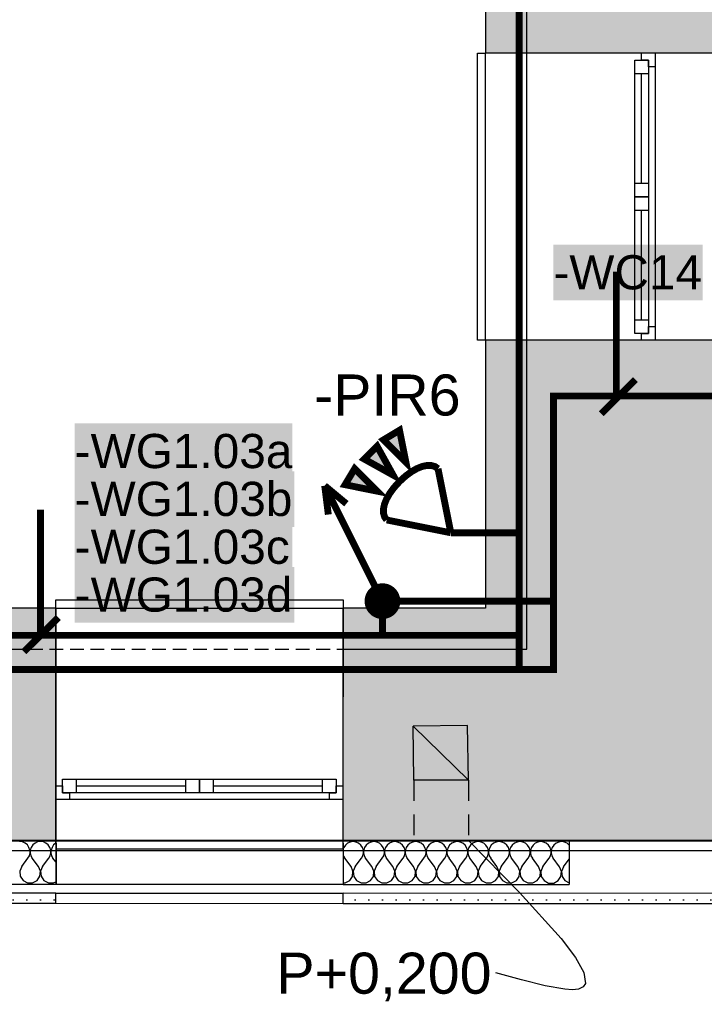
# Model space of a CAD drawing. Extents: x -12025 to 39812, y -28775 to 12.
# Tile 69 of 90: x 29424 to 31927, y -21599 to -17999. Entities that reach past the tile are written whole.
import ezdxf
from ezdxf.enums import TextEntityAlignment as Align

# ---------------------------------------------------------------- set-up
doc = ezdxf.new("R2010")
doc.units = 0
doc.header["$MEASUREMENT"] = 0
for name, pattern in [('Telekomunikacni vodic', [9.25, 3, -0.75, 3, -0.75, 0.125, -0.75, 0.125, -0.75]), ('čárkovaná 3', [75, 50, -25]), ('Čárkovaná S', [125, 75, -50])]:
    doc.linetypes.add(name, pattern=pattern)
for name, color, linetype in [('0 (Pozadí)', 254, 'Continuous'), ('OÚ Dukovany internet + tv + data', 192, 'Continuous'), ('OÚ Dukovany půdorys kóty 1NP', 7, 'Continuous'), ('OÚ Dukovany půdorys podklad 1NP', 7, 'Continuous'), ('OÚ Dukovany zásuvky', 92, 'Continuous'), ('Zakladni', 7, 'Continuous')]:
    doc.layers.add(name, color=color, linetype=linetype)
doc.styles.add('Arial', font='txt')
doc.styles.add('Arial_B', font='txt')
pattern_1 = [(0, (0, 0), (0, 86.60254), [0, -50]), (0, (25, 43.3), (0, 86.60254), [0, -50])]

# ---------------------------------------------------------------- blocks, each defined once
blk = doc.blocks.new('PIR vějíř (8)')
at = {"color": 0, "linetype": 'Continuous', "const_width": 25}
for points in [[(-164.1, 257.8), (-246.1, 339.8), (-187.5, 375)], [(-210.9, 210.9), (-269.5, 316.4), (-316.4, 269.5), (-210.9, 210.9)], [(-269.5, 152.3), (-351.6, 234.4), (-386.7, 175.8)]]:
    blk.add_lwpolyline(points, close=True, dxfattribs=at)
at = {"color": 0, "linetype": 'Continuous', "const_width": 25, "flags": 128}
for points in [[(-187.5, 187.5), (-165.8, 207.3), (-144.6, 223), (-124.2, 234.8), (-105.1, 242.5), (-87.4, 246.3), (-71.6, 246.2), (-58, 242.2), (-46.9, 234.4), (-46.9, 234.4)], [(-234.4, 46.9), (-242.2, 58), (-246.2, 71.6), (-246.3, 87.4), (-242.5, 105.1), (-234.8, 124.2), (-223, 144.6), (-207.3, 165.8), (-187.5, 187.5), (-187.5, 187.5)]]:
    blk.add_lwpolyline(points, dxfattribs=at)
at = {"color": 0, "linetype": 'Continuous', "const_width": 25}
for points in [[(0, 0), (-46.9, 234.4)], [(-234.4, 46.9), (0, 0)]]:
    blk.add_lwpolyline(points, dxfattribs=at)
at = {"color": 0, "linetype": 'Continuous'}
for points in [[(-164.1, 257.8), (-246.1, 339.8), (-187.5, 375)], [(-210.9, 210.9), (-269.5, 316.4), (-210.9, 210.9), (-316.4, 269.5)], [(-269.5, 152.3), (-351.6, 234.4), (-386.7, 175.8)]]:
    blk.add_solid(points, dxfattribs=at)
at = {"color": 0, "linetype": 'Continuous', "style": 'Arial'}
blk.add_text('-PIR6', height=150, dxfattribs=at).set_placement((-500, 428.9))
blk = doc.blocks.new('(32)')
at = {"color": 7, "linetype": 'Continuous', "const_width": 25}
for points in [[(55, -460), (55, 0)], [(0, -520), (125, -395)]]:
    blk.add_lwpolyline(points, dxfattribs=at)
at = {"layer": '0 (Pozadí)', "linetype": 'Continuous'}
blk.add_solid([(-174.7, 98.5), (370.4, 98.5), (-174.7, -105), (370.4, -105)], dxfattribs=at)
at = {"color": 7, "linetype": 'Continuous', "style": 'Arial_B'}
blk.add_text('-WC14', height=125, dxfattribs=at).set_placement((-174.7, -65))
blk = doc.blocks.new('Stoupací vedení směrem nahoru (2)')
at = {"color": 0, "linetype": 'Continuous', "const_width": 25}
for points in [[(-211.1, 422.2), (0, 0)], [(-211.1, 422.2), (-131.9, 356.3)], [(-211.1, 422.2), (-197.9, 316.7)]]:
    blk.add_lwpolyline(points, dxfattribs=at)
at = {"color": 0, "linetype": 'Continuous'}
for points, const_width in [([(0, 52.8, 0.414214), (-52.8, 0)], 25), ([(0, 26.4, 0.414214), (-26.4, 0)], 52.8), ([(26.4, 0, 0.414214), (0, 26.4)], 52.8), ([(52.8, 0, 0.414214), (0, 52.8)], 25), ([(-52.8, 0, 0.414214), (0, -52.8)], 25), ([(-26.4, 0, 0.414214), (0, -26.4)], 52.8), ([(0, -26.4, 0.414214), (26.4, 0)], 52.8), ([(0, -52.8, 0.414214), (52.8, 0)], 25)]:
    blk.add_lwpolyline(points, format="xyb", dxfattribs=dict(at, const_width=const_width))
blk = doc.blocks.new('(83)')
at = {"color": 7, "linetype": 'Continuous', "const_width": 25}
for points in [[(0, 0), (0, 460)], [(-60, -60), (65, 65)]]:
    blk.add_lwpolyline(points, dxfattribs=at)
at = {"layer": '0 (Pozadí)', "linetype": 'Continuous'}
blk.add_solid([(125.7, 425), (921.6, 425), (125.7, 221.5), (921.6, 221.5)], dxfattribs=at)
at = {"color": 7, "linetype": 'Continuous', "style": 'Arial_B'}
blk.add_text('-WG1.03c', height=125, dxfattribs=at).set_placement((125.7, 261.5))
blk = doc.blocks.new('(84)')
at = {"color": 7, "linetype": 'Continuous', "const_width": 25}
for points in [[(0, 0), (0, 460)], [(-60, -60), (65, 65)]]:
    blk.add_lwpolyline(points, dxfattribs=at)
at = {"layer": '0 (Pozadí)', "linetype": 'Continuous'}
blk.add_solid([(125, 250), (928.1, 250), (125, 46.5), (928.1, 46.5)], dxfattribs=at)
at = {"color": 7, "linetype": 'Continuous', "style": 'Arial_B'}
blk.add_text('-WG1.03d', height=125, dxfattribs=at).set_placement((125, 86.5))
blk = doc.blocks.new('(85)')
at = {"color": 7, "linetype": 'Continuous', "const_width": 25}
for points in [[(0, 0), (0, 460)], [(-60, -60), (65, 65)]]:
    blk.add_lwpolyline(points, dxfattribs=at)
at = {"layer": '0 (Pozadí)', "linetype": 'Continuous'}
blk.add_solid([(125, 600), (928.1, 600), (125, 396.5), (928.1, 396.5)], dxfattribs=at)
at = {"color": 7, "linetype": 'Continuous', "style": 'Arial_B'}
blk.add_text('-WG1.03b', height=125, dxfattribs=at).set_placement((125, 436.5))
blk = doc.blocks.new('(86)')
at = {"color": 7, "linetype": 'Continuous', "const_width": 25}
for points in [[(0, 0), (0, 460)], [(-60, -60), (65, 65)]]:
    blk.add_lwpolyline(points, dxfattribs=at)
at = {"layer": '0 (Pozadí)', "linetype": 'Continuous'}
blk.add_solid([(125, 775), (920.9, 775), (125, 571.5), (920.9, 571.5)], dxfattribs=at)
at = {"color": 7, "linetype": 'Continuous', "style": 'Arial_B'}
blk.add_text('-WG1.03a', height=125, dxfattribs=at).set_placement((125, 611.5))

msp = doc.modelspace()

# ---------------------------------------------------------------- hatches: boundary and pattern name
at = {"layer": 'OÚ Dukovany půdorys podklad 1NP', "linetype": 'Continuous'}
h = msp.add_hatch(dxfattribs=at)
h.set_pattern_fill('OMÍTKA_01', color=21, style=0, pattern_type=2)
h.set_pattern_definition(pattern_1)
edge = h.paths.add_edge_path()
edge.add_spline(control_points=[(27746.8, -21229.7), (27746.8, -21229.7), (29555.9, -21229.9), (29555.9, -21229.9)], knot_values=[0, 0, 0, 0, 1, 1, 1, 1], degree=3, periodic=0)
edge.add_spline(control_points=[(29555.9, -21229.9), (29555.9, -21229.9), (29555.9, -21193.4), (29555.9, -21193.4)], knot_values=[0, 0, 0, 0, 1, 1, 1, 1], degree=3, periodic=0)
edge.add_spline(control_points=[(29555.9, -21193.4), (29555.9, -21193.4), (27746.8, -21193.1), (27746.8, -21193.1)], knot_values=[0, 0, 0, 0, 1, 1, 1, 1], degree=3, periodic=0)
edge.add_spline(control_points=[(27746.8, -21193.1), (27746.8, -21193.1), (27746.8, -21229.7), (27746.8, -21229.7)], knot_values=[0, 0, 0, 0, 1, 1, 1, 1], degree=3, periodic=0)
edge.add_spline(control_points=[(27746.8, -21229.7), (27746.8, -21229.7), (27746.8, -21229.7), (27746.8, -21229.7)], knot_values=[0, 0, 0, 0, 1, 1, 1, 1], degree=3, periodic=0)
h = msp.add_hatch(dxfattribs=at)
h.set_pattern_fill('OMÍTKA_01', color=21, style=0, pattern_type=2)
h.set_pattern_definition(pattern_1)
edge = h.paths.add_edge_path()
edge.add_spline(control_points=[(30605.9, -21193.5), (30605.9, -21193.5), (30605.9, -21230.1), (30605.9, -21230.1)], knot_values=[0, 0, 0, 0, 1, 1, 1, 1], degree=3, periodic=0)
edge.add_spline(control_points=[(30605.9, -21230.1), (30605.9, -21230.1), (32189.2, -21230.3), (32189.2, -21230.3)], knot_values=[0, 0, 0, 0, 1, 1, 1, 1], degree=3, periodic=0)
edge.add_spline(control_points=[(32189.2, -21230.3), (32189.2, -21230.3), (32189.2, -21193.8), (32189.2, -21193.8)], knot_values=[0, 0, 0, 0, 1, 1, 1, 1], degree=3, periodic=0)
edge.add_spline(control_points=[(32189.2, -21193.8), (32189.2, -21193.8), (30605.9, -21193.5), (30605.9, -21193.5)], knot_values=[0, 0, 0, 0, 1, 1, 1, 1], degree=3, periodic=0)
edge.add_spline(control_points=[(30605.9, -21193.5), (30605.9, -21193.5), (30605.9, -21193.5), (30605.9, -21193.5)], knot_values=[0, 0, 0, 0, 1, 1, 1, 1], degree=3, periodic=0)

# ---------------------------------------------------------------- linework, layer by layer
at = {"layer": 'OÚ Dukovany internet + tv + data', "linetype": 'Telekomunikacni vodic', "ltscale": 100, "const_width": 25}
for points in [[(29156.2, -8000), (31500, -8000), (31500, -13375), (31250, -13375), (31250, -20375), (16500, -20375)], [(31000, -14250), (31250, -14250), (31250, -19875), (31000, -19875)], [(32073.2, -21056.8), (32072.3, -19375), (31375, -19375), (31375, -20375), (16750, -20375), (16750, -20250), (16822.2, -20250)], [(30697.2, -20125), (31375, -20125), (31375, -19375), (32375, -19375)], [(31000, -19875), (31250, -19875), (31250, -20375), (18875, -20375), (16500, -20375)], [(30750, -20177.8), (30750, -20250), (29500, -20250), (28125, -20250)]]:
    msp.add_lwpolyline(points, dxfattribs=at)
at = {"layer": 'OÚ Dukovany půdorys kóty 1NP', "color": 154, "linetype": 'Continuous', "flags": 128}
for points in [[(31064.3, -20999.9), (31250.8, -21190), (31403, -21358.3), (31455.6, -21427.6), (31486.6, -21483.3), (31491.9, -21522.8), (31483.5, -21535.6), (31467.1, -21543.4), (31467.1, -21543.4)], [(31467.1, -21543.4), (31444.9, -21545.8), (31416.4, -21544.3), (31344.3, -21531.8), (31257.9, -21510.3), (31164.3, -21484.2), (31164.3, -21484.2)]]:
    msp.add_lwpolyline(points, dxfattribs=at)
at = {"layer": 'OÚ Dukovany půdorys podklad 1NP', "color": 8, "linetype": 'Continuous'}
for p, q in [((31277.2, -20300.6), (31277.2, -14048.6)), ((30622.4, -20300.3), (31277.2, -20300.3))]:
    msp.add_line(p, q, dxfattribs=at)
at = {"layer": 'OÚ Dukovany půdorys podklad 1NP', "color": 1, "linetype": 'Continuous'}
for p, q in [((31127.2, -17200.6), (31127.2, -18121.1)), ((31097.2, -19171.1), (31097.2, -18121.1)), ((31097.2, -18121.1), (31127.2, -18121.1)), ((31997.2, -18121.1), (31127.2, -18121.1)), ((31127.2, -19171.1), (31127.2, -18121.1)), ((31697.2, -18121.1), (31127.2, -18121.1)), ((31672.2, -18196.1), (31672.2, -18146.1)), ((31672.2, -18146.1), (31722.2, -18146.1)), ((31697.2, -18146.1), (31697.2, -18121.1)), ((31747.2, -18121.1), (31697.2, -18121.1)), ((31747.2, -18121.1), (31697.2, -18121.1)), ((31722.2, -18146.1), (31697.2, -18146.1)), ((31722.2, -18171.1), (31722.2, -18146.1)), ((31722.2, -18146.1), (31722.2, -18196.1)), ((31747.2, -18121.1), (31747.2, -18171.1)), ((31997.2, -18121.1), (31747.2, -18121.1)), ((31747.2, -18171.1), (31722.2, -18171.1)), ((31747.2, -18171.1), (31747.2, -18646.1)), ((31672.2, -18596.1), (31672.2, -18196.1)), ((31722.2, -18196.1), (31672.2, -18196.1)), ((31672.2, -18596.1), (31672.2, -18196.1)), ((31697.2, -18596.1), (31697.2, -18196.1)), ((31722.2, -18196.1), (31722.2, -18596.1)), ((31672.2, -18646.1), (31672.2, -18596.1)), ((31672.2, -18596.1), (31722.2, -18596.1)), ((31722.2, -18596.1), (31722.2, -18646.1)), ((31672.2, -18696.1), (31672.2, -18646.1)), ((31672.2, -18646.1), (31722.2, -18646.1)), ((31722.2, -18646.1), (31672.2, -18646.1)), ((31722.2, -18646.1), (31722.2, -18696.1)), ((31747.2, -18646.1), (31747.2, -19121.1)), ((31672.2, -19096.1), (31672.2, -18696.1)), ((31722.2, -18696.1), (31672.2, -18696.1)), ((31672.2, -19096.1), (31672.2, -18696.1)), ((31697.2, -19096.1), (31697.2, -18696.1)), ((31722.2, -18696.1), (31722.2, -19096.1)), ((31672.2, -19146.1), (31672.2, -19096.1)), ((31672.2, -19096.1), (31722.2, -19096.1)), ((31722.2, -19096.1), (31722.2, -19146.1)), ((31722.2, -19146.1), (31672.2, -19146.1)), ((31697.2, -19171.1), (31697.2, -19146.1)), ((31697.2, -19146.1), (31722.2, -19146.1)), ((31722.2, -19146.1), (31722.2, -19121.1)), ((31722.2, -19121.1), (31747.2, -19121.1)), ((31747.2, -19121.1), (31747.2, -19171.1)), ((31127.2, -19171.1), (31097.2, -19171.1)), ((31697.2, -19171.1), (31127.2, -19171.1)), ((31747.2, -19171.1), (31697.2, -19171.1)), ((31747.2, -19171.1), (31697.2, -19171.1)), ((31997.2, -19171.1), (31747.2, -19171.1)), ((29556, -20150.4), (29556.1, -20120.4)), ((29556.1, -20120.4), (30606.1, -20120.6)), ((30606.1, -20120.6), (30606, -20150.6)), ((29556, -20150.4), (29277.1, -20150.4)), ((29556, -20150.4), (29555.9, -21000.4)), ((29555.9, -20800.4), (29556, -20150.4)), ((29556, -20150.4), (30606, -20150.6)), ((30605.9, -21000.6), (30606, -20150.6)), ((30605.9, -20800.6), (30606, -20150.6)), ((30607.1, -20150.6), (30606, -20150.6)), ((29580.9, -20775.4), (29630.9, -20775.4)), ((29580.9, -20825.4), (29580.9, -20775.4)), ((29630.9, -20775.4), (30030.9, -20775.5)), ((29630.9, -20775.4), (29630.9, -20825.4)), ((29630.9, -20775.4), (30030.9, -20775.5)), ((30030.9, -20825.5), (30030.9, -20775.5)), ((30030.9, -20775.5), (30080.9, -20775.5)), ((30080.9, -20775.5), (30080.9, -20825.5)), ((30080.9, -20775.5), (30130.9, -20775.5)), ((30080.9, -20825.5), (30080.9, -20775.5)), ((30130.9, -20775.5), (30530.9, -20775.6)), ((30130.9, -20775.5), (30130.9, -20825.5)), ((30130.9, -20775.5), (30530.9, -20775.6)), ((30530.9, -20825.6), (30530.9, -20775.6)), ((30530.9, -20775.6), (30580.9, -20775.6)), ((30580.9, -20775.6), (30580.9, -20825.6)), ((29555.9, -20800.4), (29580.9, -20800.4)), ((29555.9, -20850.4), (29555.9, -20800.4)), ((29555.9, -20850.4), (29555.9, -20800.4)), ((29580.9, -20800.4), (29580.9, -20825.4)), ((29630.9, -20800.4), (30030.9, -20800.5)), ((30130.9, -20800.5), (30530.9, -20800.6)), ((30580.9, -20825.6), (30580.9, -20800.6)), ((30580.9, -20800.6), (30605.9, -20800.6)), ((30605.9, -20850.6), (30605.9, -20800.6)), ((30605.9, -20850.6), (30605.9, -20800.6)), ((29580.9, -20825.4), (29605.9, -20825.4)), ((29630.9, -20825.4), (29580.9, -20825.4)), ((29605.9, -20825.4), (29605.9, -20850.4)), ((30030.9, -20825.5), (29630.9, -20825.4)), ((30080.9, -20825.5), (30030.9, -20825.5)), ((30130.9, -20825.5), (30080.9, -20825.5)), ((30530.9, -20825.6), (30130.9, -20825.5)), ((30580.9, -20825.6), (30530.9, -20825.6)), ((30555.9, -20850.6), (30555.9, -20825.6)), ((30555.9, -20825.6), (30580.9, -20825.6)), ((29605.9, -20850.4), (29555.9, -20850.4)), ((29555.9, -21000.4), (29555.9, -20850.4)), ((30080.9, -20850.5), (29605.9, -20850.4)), ((30555.9, -20850.6), (30080.9, -20850.5)), ((30605.9, -20850.6), (30555.9, -20850.6)), ((30605.9, -21000.6), (30605.9, -20850.6)), ((29555.9, -21000.4), (27746.8, -21000.2)), ((29277, -21000.4), (29555.9, -21000.4)), ((29555.9, -21000.4), (29555.9, -21030.4)), ((29555.9, -21000.4), (30605.9, -21000.6)), ((29555.9, -21010.4), (29555.9, -21000.4)), ((29555.9, -21010.4), (29555.9, -21000.4)), ((29555.9, -21000.4), (30605.9, -21000.6)), ((29555.9, -21010.4), (29555.9, -21160.4)), ((29555.9, -21010.4), (29555.9, -21160.4)), ((29556.9, -21010.4), (29556.9, -21000.4)), ((30607, -21000.6), (29556.9, -21000.4)), ((29556.9, -21010.4), (29556.9, -21160.4)), ((30605.9, -21000.6), (30607, -21000.6)), ((30605.9, -21030.6), (30605.9, -21000.6)), ((30605.9, -21010.6), (30605.9, -21000.6)), ((30605.9, -21010.6), (30605.9, -21160.6)), ((30607, -21010.6), (30607, -21000.6)), ((31433, -21000.7), (30607, -21000.6)), ((30607, -21010.6), (30607, -21000.6)), ((30607, -21010.6), (30607, -21160.6)), ((30607, -21010.6), (30607, -21160.6)), ((31433, -21000.7), (31433, -21160.7)), ((31433, -21000.7), (31433, -21160.7)), ((29555.9, -21030.4), (30605.9, -21030.6)), ((27746.8, -21160.2), (29555.9, -21160.4)), ((29555.9, -21160.4), (30605.9, -21160.6)), ((30607, -21160.6), (29556.9, -21160.4)), ((30607, -21160.6), (31433, -21160.7)), ((29555.9, -21193.4), (27746.8, -21193.1)), ((29555.9, -21229.9), (29555.9, -21193.4)), ((29555.9, -21229.9), (29555.9, -21193.4)), ((29555.9, -21193.4), (30605.9, -21193.5)), ((30605.9, -21230.1), (30605.9, -21193.5)), ((32189.2, -21193.8), (30605.9, -21193.5)), ((30605.9, -21230.1), (30605.9, -21193.5)), ((27746.8, -21229.7), (29555.9, -21229.9)), ((29555.9, -21229.9), (30605.9, -21230.1)), ((30605.9, -21230.1), (32225.8, -21230.3))]:
    msp.add_line(p, q, dxfattribs=at)
at = {"layer": 'OÚ Dukovany půdorys podklad 1NP', "color": 7, "linetype": 'Continuous'}
for p, q in [((31697.2, -19171.1), (31127.2, -19171.1)), ((31127.2, -19171.1), (31127.2, -20150.7)), ((31747.2, -19171.1), (31697.2, -19171.1)), ((31997.2, -19171.1), (31747.2, -19171.1)), ((30607, -20800.6), (30607.1, -20150.6)), ((31127.2, -20150.7), (30607.1, -20150.6)), ((30607, -20850.6), (30607, -20800.6)), ((30607, -21000.6), (30607, -20850.6)), ((30607, -21000.6), (31127.2, -21000.7)), ((31997.2, -21000.8), (31127.2, -21000.7))]:
    msp.add_line(p, q, dxfattribs=at)
at = {"layer": 'OÚ Dukovany půdorys podklad 1NP', "color": 8, "linetype": 'čárkovaná 3'}
msp.add_line((29308.3, -20300.3), (30622.4, -20300.3), dxfattribs=at)
at = {"layer": 'OÚ Dukovany půdorys podklad 1NP', "color": 7, "linetype": 'Čárkovaná S'}
for p, q in [((30864.3, -20780.2), (30864.3, -20999.9)), ((31064.3, -20780.2), (31064.3, -20999.9))]:
    msp.add_line(p, q, dxfattribs=at)
at = {"layer": 'OÚ Dukovany půdorys podklad 1NP', "color": 21, "linetype": 'Continuous'}
for p, q in [((29434.2, -21005.7), (29423.8, -21004.2)), ((29443.8, -21009.9), (29434.2, -21005.7)), ((29451.9, -21016.6), (29443.8, -21009.9)), ((29457.8, -21025.3), (29451.9, -21016.6)), ((29461.2, -21035.2), (29457.8, -21025.3)), ((29465.9, -21025.3), (29462.5, -21035.2)), ((29471.8, -21016.6), (29465.9, -21025.3)), ((29479.9, -21009.9), (29471.8, -21016.6)), ((29489.5, -21005.7), (29479.9, -21009.9)), ((29499.9, -21004.2), (29489.5, -21005.7)), ((29510.4, -21005.7), (29499.9, -21004.2)), ((29520, -21009.9), (29510.4, -21005.7)), ((29528.1, -21016.6), (29520, -21009.9)), ((29534, -21025.3), (29528.1, -21016.6)), ((29537.4, -21035.3), (29534, -21025.3)), ((29542.1, -21025.3), (29538.7, -21035.3)), ((29548, -21016.6), (29542.1, -21025.3)), ((29555.9, -21010.1), (29548, -21016.6)), ((30608.7, -21025.5), (30607, -21030.6)), ((30614.7, -21016.8), (30608.7, -21025.5)), ((30622.8, -21010.1), (30614.7, -21016.8)), ((30632.4, -21005.9), (30622.8, -21010.1)), ((30642.8, -21004.4), (30632.4, -21005.9)), ((30653.2, -21005.9), (30642.8, -21004.4)), ((30662.8, -21010.1), (30653.2, -21005.9)), ((30670.9, -21016.8), (30662.8, -21010.1)), ((30676.9, -21025.5), (30670.9, -21016.8)), ((30680.2, -21035.4), (30676.9, -21025.5)), ((30684.9, -21025.5), (30681.6, -21035.4)), ((30690.9, -21016.8), (30684.9, -21025.5)), ((30699, -21010.1), (30690.9, -21016.8)), ((30708.6, -21005.9), (30699, -21010.1)), ((30719, -21004.4), (30708.6, -21005.9)), ((30729.4, -21005.9), (30719, -21004.4)), ((30739, -21010.1), (30729.4, -21005.9)), ((30747.1, -21016.8), (30739, -21010.1)), ((30753.1, -21025.5), (30747.1, -21016.8)), ((30756.4, -21035.4), (30753.1, -21025.5)), ((30761.1, -21025.5), (30757.7, -21035.4)), ((30767.1, -21016.8), (30761.1, -21025.5)), ((30775.2, -21010.1), (30767.1, -21016.8)), ((30784.8, -21005.9), (30775.2, -21010.1)), ((30795.2, -21004.4), (30784.8, -21005.9)), ((30805.6, -21005.9), (30795.2, -21004.4)), ((30815.2, -21010.1), (30805.6, -21005.9)), ((30823.3, -21016.8), (30815.2, -21010.1)), ((30829.3, -21025.5), (30823.3, -21016.8)), ((30832.6, -21035.5), (30829.3, -21025.5)), ((30837.3, -21025.5), (30833.9, -21035.5)), ((30843.2, -21016.8), (30837.3, -21025.5)), ((30851.3, -21010.1), (30843.2, -21016.8)), ((30861, -21005.9), (30851.3, -21010.1)), ((30871.4, -21004.4), (30861, -21005.9)), ((30881.8, -21005.9), (30871.4, -21004.4)), ((30891.4, -21010.1), (30881.8, -21005.9)), ((30899.5, -21016.8), (30891.4, -21010.1)), ((30905.4, -21025.5), (30899.5, -21016.8)), ((30908.8, -21035.5), (30905.4, -21025.5)), ((30913.5, -21025.5), (30910.1, -21035.5)), ((30919.4, -21016.9), (30913.5, -21025.5)), ((30927.5, -21010.1), (30919.4, -21016.9)), ((30937.2, -21005.9), (30927.5, -21010.1)), ((30947.6, -21004.5), (30937.2, -21005.9)), ((30958, -21005.9), (30947.6, -21004.5)), ((30967.6, -21010.2), (30958, -21005.9)), ((30975.7, -21016.9), (30967.6, -21010.2)), ((30981.6, -21025.5), (30975.7, -21016.9)), ((30985, -21035.5), (30981.6, -21025.5)), ((30989.7, -21025.5), (30986.3, -21035.5)), ((30995.6, -21016.9), (30989.7, -21025.5)), ((31003.7, -21010.2), (30995.6, -21016.9)), ((31013.3, -21005.9), (31003.7, -21010.2)), ((31023.8, -21004.5), (31013.3, -21005.9)), ((31034.2, -21005.9), (31023.8, -21004.5)), ((31043.8, -21010.2), (31034.2, -21005.9)), ((31051.9, -21016.9), (31043.8, -21010.2)), ((31057.8, -21025.5), (31051.9, -21016.9)), ((31061.2, -21035.5), (31057.8, -21025.5)), ((31065.9, -21025.5), (31062.5, -21035.5)), ((31071.8, -21016.9), (31065.9, -21025.5)), ((31079.9, -21010.2), (31071.8, -21016.9)), ((31089.5, -21005.9), (31079.9, -21010.2)), ((31099.9, -21004.5), (31089.5, -21005.9)), ((31110.4, -21005.9), (31099.9, -21004.5)), ((31120, -21010.2), (31110.4, -21005.9)), ((31128.1, -21016.9), (31120, -21010.2)), ((31134, -21025.5), (31128.1, -21016.9)), ((31137.4, -21035.5), (31134, -21025.5)), ((31142.1, -21025.5), (31138.7, -21035.5)), ((31148, -21016.9), (31142.1, -21025.5)), ((31156.1, -21010.2), (31148, -21016.9)), ((31165.7, -21005.9), (31156.1, -21010.2)), ((31176.1, -21004.5), (31165.7, -21005.9)), ((31186.5, -21005.9), (31176.1, -21004.5)), ((31196.2, -21010.2), (31186.5, -21005.9)), ((31204.3, -21016.9), (31196.2, -21010.2)), ((31210.2, -21025.6), (31204.3, -21016.9)), ((31213.6, -21035.5), (31210.2, -21025.6)), ((31218.2, -21025.6), (31214.9, -21035.5)), ((31224.2, -21016.9), (31218.2, -21025.6)), ((31232.3, -21010.2), (31224.2, -21016.9)), ((31241.9, -21006), (31232.3, -21010.2)), ((31252.3, -21004.5), (31241.9, -21006)), ((31262.7, -21006), (31252.3, -21004.5)), ((31272.4, -21010.2), (31262.7, -21006)), ((31280.4, -21016.9), (31272.4, -21010.2)), ((31286.4, -21025.6), (31280.4, -21016.9)), ((31289.8, -21035.5), (31286.4, -21025.6)), ((31294.4, -21025.6), (31291.1, -21035.5)), ((31300.4, -21016.9), (31294.4, -21025.6)), ((31308.5, -21010.2), (31300.4, -21016.9)), ((31318.1, -21006), (31308.5, -21010.2)), ((31328.5, -21004.5), (31318.1, -21006)), ((31338.9, -21006), (31328.5, -21004.5)), ((31348.5, -21010.2), (31338.9, -21006)), ((31356.6, -21016.9), (31348.5, -21010.2)), ((31362.6, -21025.6), (31356.6, -21016.9)), ((31365.9, -21035.5), (31362.6, -21025.6)), ((31370.6, -21025.6), (31367.3, -21035.5)), ((31376.6, -21016.9), (31370.6, -21025.6)), ((31384.7, -21010.2), (31376.6, -21016.9)), ((31394.3, -21006), (31384.7, -21010.2)), ((31404.7, -21004.5), (31394.3, -21006)), ((31415.1, -21006), (31404.7, -21004.5)), ((31424.7, -21010.2), (31415.1, -21006)), ((31432.8, -21016.9), (31424.7, -21010.2)), ((31433, -21017.2), (31432.8, -21016.9)), ((29454.2, -21065.2), (29459.3, -21056)), ((29459.3, -21056), (29461.7, -21045.7)), ((29461.7, -21045.7), (29461.2, -21035.2)), ((29462.5, -21035.2), (29462, -21045.7)), ((29462, -21045.7), (29464.4, -21056)), ((29464.4, -21056), (29469.5, -21065.2)), ((29530.4, -21065.2), (29535.5, -21056)), ((29535.5, -21056), (29537.9, -21045.8)), ((29537.9, -21045.8), (29537.4, -21035.3)), ((29538.7, -21035.3), (29538.2, -21045.8)), ((29538.2, -21045.8), (29540.6, -21056)), ((29540.6, -21056), (29545.6, -21065.2)), ((30607, -21055.2), (30607.2, -21056.2)), ((30607.2, -21056.2), (30612.3, -21065.4)), ((30673.3, -21065.4), (30678.4, -21056.2)), ((30678.4, -21056.2), (30680.7, -21045.9)), ((30680.7, -21045.9), (30680.2, -21035.4)), ((30681.6, -21035.4), (30681, -21045.9)), ((30681, -21045.9), (30683.4, -21056.2)), ((30683.4, -21056.2), (30688.5, -21065.4)), ((30749.5, -21065.4), (30754.5, -21056.2)), ((30754.5, -21056.2), (30756.9, -21045.9)), ((30756.9, -21045.9), (30756.4, -21035.4)), ((30757.7, -21035.4), (30757.2, -21045.9)), ((30757.2, -21045.9), (30759.6, -21056.2)), ((30759.6, -21056.2), (30764.7, -21065.4)), ((30825.6, -21065.4), (30830.7, -21056.2)), ((30830.7, -21056.2), (30833.1, -21046)), ((30833.1, -21046), (30832.6, -21035.5)), ((30833.9, -21035.5), (30833.4, -21046)), ((30833.4, -21046), (30835.8, -21056.2)), ((30835.8, -21056.2), (30840.9, -21065.4)), ((30901.8, -21065.4), (30906.9, -21056.2)), ((30906.9, -21056.2), (30909.3, -21046)), ((30909.3, -21046), (30908.8, -21035.5)), ((30910.1, -21035.5), (30909.6, -21046)), ((30909.6, -21046), (30912, -21056.2)), ((30912, -21056.2), (30917.1, -21065.4)), ((30978, -21065.4), (30983.1, -21056.2)), ((30983.1, -21056.2), (30985.5, -21046)), ((30985.5, -21046), (30985, -21035.5)), ((30986.3, -21035.5), (30985.8, -21046)), ((30985.8, -21046), (30988.2, -21056.2)), ((30988.2, -21056.2), (30993.3, -21065.4)), ((31054.2, -21065.4), (31059.3, -21056.2)), ((31059.3, -21056.2), (31061.7, -21046)), ((31061.7, -21046), (31061.2, -21035.5)), ((31062.5, -21035.5), (31062, -21046)), ((31062, -21046), (31064.4, -21056.2)), ((31064.4, -21056.2), (31069.5, -21065.4)), ((31130.4, -21065.4), (31135.5, -21056.2)), ((31135.5, -21056.2), (31137.9, -21046)), ((31137.9, -21046), (31137.4, -21035.5)), ((31138.7, -21035.5), (31138.2, -21046)), ((31138.2, -21046), (31140.6, -21056.2)), ((31140.6, -21056.2), (31145.6, -21065.4)), ((31206.6, -21065.5), (31211.7, -21056.3)), ((31211.7, -21056.3), (31214.1, -21046)), ((31214.1, -21046), (31213.6, -21035.5)), ((31214.9, -21035.5), (31214.4, -21046)), ((31214.4, -21046), (31216.8, -21056.3)), ((31216.8, -21056.3), (31221.8, -21065.5)), ((31282.8, -21065.5), (31287.9, -21056.3)), ((31287.9, -21056.3), (31290.3, -21046)), ((31290.3, -21046), (31289.8, -21035.5)), ((31291.1, -21035.5), (31290.6, -21046)), ((31290.6, -21046), (31292.9, -21056.3)), ((31292.9, -21056.3), (31298, -21065.5)), ((31359, -21065.5), (31364.1, -21056.3)), ((31364.1, -21056.3), (31366.5, -21046)), ((31366.5, -21046), (31365.9, -21035.5)), ((31367.3, -21035.5), (31366.8, -21046)), ((31366.8, -21046), (31369.1, -21056.3)), ((31369.1, -21056.3), (31374.2, -21065.5)), ((29431.4, -21095.7), (29424.2, -21112.8)), ((29431.4, -21095.7), (29454.2, -21065.2)), ((29492.3, -21095.7), (29469.5, -21065.2)), ((29499.5, -21112.8), (29492.3, -21095.7)), ((29507.5, -21095.7), (29500.4, -21112.8)), ((29507.5, -21095.7), (29530.4, -21065.2)), ((29555.9, -21078.9), (29545.6, -21065.2)), ((30635.2, -21095.8), (30612.3, -21065.4)), ((30642.3, -21113), (30635.2, -21095.8)), ((30650.4, -21095.8), (30643.2, -21113)), ((30650.4, -21095.8), (30673.3, -21065.4)), ((30711.4, -21095.9), (30688.5, -21065.4)), ((30718.5, -21113), (30711.4, -21095.9)), ((30726.6, -21095.9), (30719.4, -21113)), ((30726.6, -21095.9), (30749.5, -21065.4)), ((30787.5, -21095.9), (30764.7, -21065.4)), ((30794.7, -21113), (30787.5, -21095.9)), ((30802.8, -21095.9), (30795.6, -21113)), ((30802.8, -21095.9), (30825.6, -21065.4)), ((30863.7, -21095.9), (30840.9, -21065.4)), ((30870.9, -21113), (30863.7, -21095.9)), ((30879, -21095.9), (30871.8, -21113)), ((30879, -21095.9), (30901.8, -21065.4)), ((30939.9, -21095.9), (30917.1, -21065.4)), ((30947.1, -21113), (30939.9, -21095.9)), ((30955.2, -21095.9), (30948, -21113)), ((30955.2, -21095.9), (30978, -21065.4)), ((31016.1, -21095.9), (30993.3, -21065.4)), ((31023.3, -21113), (31016.1, -21095.9)), ((31031.4, -21095.9), (31024.2, -21113)), ((31031.4, -21095.9), (31054.2, -21065.4)), ((31092.3, -21095.9), (31069.5, -21065.4)), ((31099.5, -21113), (31092.3, -21095.9)), ((31107.5, -21095.9), (31100.4, -21113)), ((31107.5, -21095.9), (31130.4, -21065.4)), ((31168.5, -21095.9), (31145.6, -21065.4)), ((31175.7, -21113), (31168.5, -21095.9)), ((31183.7, -21095.9), (31176.6, -21113)), ((31183.7, -21095.9), (31206.6, -21065.5)), ((31244.7, -21095.9), (31221.8, -21065.5)), ((31251.9, -21113), (31244.7, -21095.9)), ((31259.9, -21095.9), (31252.7, -21113)), ((31259.9, -21095.9), (31282.8, -21065.5)), ((31320.9, -21095.9), (31298, -21065.5)), ((31328.1, -21113.1), (31320.9, -21095.9)), ((31336.1, -21095.9), (31328.9, -21113.1)), ((31336.1, -21095.9), (31359, -21065.5)), ((31397.1, -21096), (31374.2, -21065.5)), ((31404.3, -21113.1), (31397.1, -21096)), ((31412.3, -21096), (31405.1, -21113.1)), ((31412.3, -21096), (31433, -21068.4)), ((29424.2, -21112.8), (29425.9, -21131.2)), ((29425.9, -21131.2), (29436.2, -21146.7)), ((29487.5, -21146.7), (29497.7, -21131.2)), ((29497.7, -21131.2), (29499.5, -21112.8)), ((29500.4, -21112.8), (29502.1, -21131.2)), ((29502.1, -21131.2), (29512.4, -21146.7)), ((30630.3, -21146.9), (30640.6, -21131.4)), ((30640.6, -21131.4), (30642.3, -21113)), ((30643.2, -21113), (30645, -21131.4)), ((30645, -21131.4), (30655.2, -21146.9)), ((30706.5, -21146.9), (30716.8, -21131.4)), ((30716.8, -21131.4), (30718.5, -21113)), ((30719.4, -21113), (30721.2, -21131.4)), ((30721.2, -21131.4), (30731.4, -21146.9)), ((30782.7, -21146.9), (30793, -21131.4)), ((30793, -21131.4), (30794.7, -21113)), ((30795.6, -21113), (30797.4, -21131.4)), ((30797.4, -21131.4), (30807.6, -21146.9)), ((30858.9, -21146.9), (30869.2, -21131.5)), ((30869.2, -21131.5), (30870.9, -21113)), ((30871.8, -21113), (30873.5, -21131.5)), ((30873.5, -21131.5), (30883.8, -21146.9)), ((30935.1, -21146.9), (30945.4, -21131.5)), ((30945.4, -21131.5), (30947.1, -21113)), ((30948, -21113), (30949.7, -21131.5)), ((30949.7, -21131.5), (30960, -21146.9)), ((31011.3, -21146.9), (31021.5, -21131.5)), ((31021.5, -21131.5), (31023.3, -21113)), ((31024.2, -21113), (31025.9, -21131.5)), ((31025.9, -21131.5), (31036.2, -21146.9)), ((31087.5, -21146.9), (31097.7, -21131.5)), ((31097.7, -21131.5), (31099.5, -21113)), ((31100.4, -21113), (31102.1, -21131.5)), ((31102.1, -21131.5), (31112.4, -21147)), ((31163.7, -21147), (31173.9, -21131.5)), ((31173.9, -21131.5), (31175.7, -21113)), ((31176.6, -21113), (31178.3, -21131.5)), ((31178.3, -21131.5), (31188.6, -21147)), ((31239.8, -21147), (31250.1, -21131.5)), ((31250.1, -21131.5), (31251.9, -21113)), ((31252.7, -21113), (31254.5, -21131.5)), ((31254.5, -21131.5), (31264.8, -21147)), ((31316, -21147), (31326.3, -21131.5)), ((31326.3, -21131.5), (31328.1, -21113.1)), ((31328.9, -21113.1), (31330.7, -21131.5)), ((31330.7, -21131.5), (31341, -21147)), ((31392.2, -21147), (31402.5, -21131.5)), ((31402.5, -21131.5), (31404.3, -21113.1)), ((31405.1, -21113.1), (31406.9, -21131.5)), ((31406.9, -21131.5), (31417.1, -21147)), ((29436.2, -21146.7), (29452.5, -21155.5)), ((29452.5, -21155.5), (29471.1, -21155.5)), ((29471.1, -21155.5), (29487.5, -21146.7)), ((29512.4, -21146.7), (29528.7, -21155.5)), ((29528.7, -21155.5), (29547.3, -21155.5)), ((29547.3, -21155.5), (29555.9, -21150.9)), ((30607, -21155.6), (30614, -21155.6)), ((30614, -21155.6), (30630.3, -21146.9)), ((30655.2, -21146.9), (30671.6, -21155.7)), ((30671.6, -21155.7), (30690.2, -21155.7)), ((30690.2, -21155.7), (30706.5, -21146.9)), ((30731.4, -21146.9), (30747.8, -21155.7)), ((30747.8, -21155.7), (30766.3, -21155.7)), ((30766.3, -21155.7), (30782.7, -21146.9)), ((30807.6, -21146.9), (30824, -21155.7)), ((30824, -21155.7), (30842.5, -21155.7)), ((30842.5, -21155.7), (30858.9, -21146.9)), ((30883.8, -21146.9), (30900.2, -21155.7)), ((30900.2, -21155.7), (30918.7, -21155.7)), ((30918.7, -21155.7), (30935.1, -21146.9)), ((30960, -21146.9), (30976.4, -21155.7)), ((30976.4, -21155.7), (30994.9, -21155.7)), ((30994.9, -21155.7), (31011.3, -21146.9)), ((31036.2, -21146.9), (31052.5, -21155.7)), ((31052.5, -21155.7), (31071.1, -21155.7)), ((31071.1, -21155.7), (31087.5, -21146.9)), ((31112.4, -21147), (31128.7, -21155.7)), ((31128.7, -21155.7), (31147.3, -21155.7)), ((31147.3, -21155.7), (31163.7, -21147)), ((31188.6, -21147), (31204.9, -21155.7)), ((31204.9, -21155.7), (31223.5, -21155.7)), ((31223.5, -21155.7), (31239.8, -21147)), ((31264.8, -21147), (31281.1, -21155.7)), ((31281.1, -21155.7), (31299.7, -21155.7)), ((31299.7, -21155.7), (31316, -21147)), ((31341, -21147), (31357.3, -21155.8)), ((31357.3, -21155.8), (31375.9, -21155.8)), ((31375.9, -21155.8), (31392.2, -21147)), ((31417.1, -21147), (31433, -21155.5))]:
    msp.add_line(p, q, dxfattribs=at)
at = {"layer": 'OÚ Dukovany půdorys podklad 1NP', "color": 8, "linetype": 'Continuous'}
for points in [[(31064.3, -20780.1), (31060.3, -20580.2), (30861.9, -20581.8)], [(31064.3, -20780.1), (30864.3, -20780.2), (30861.9, -20581.8)], [(11837.4, -21001.1), (31997.2, -21001.1), (31997.2, -21038.3), (11837.4, -21038.3)]]:
    msp.add_lwpolyline(points, close=True, dxfattribs=at)
at = {"layer": 'OÚ Dukovany půdorys podklad 1NP', "color": 9, "linetype": 'Continuous'}
for points in [[(31997.2, -17200.6), (31127.2, -17200.6), (31997.2, -18121.1), (31127.2, -18121.1)], [(29277.1, -20150.4), (29277, -21000.4), (29556, -20150.4), (29555.9, -21000.4)], [(30606, -20150.6), (30605.9, -21000.6), (30607.1, -20150.6), (30607, -21000.6)]]:
    msp.add_solid(points, dxfattribs=at)
at = {"layer": 'OÚ Dukovany půdorys podklad 1NP', "color": 254, "linetype": 'Continuous'}
for points in [[(31127.2, -20150.7), (31997.2, -20150.8), (31127.2, -19171.1), (31997.2, -19171.1)], [(30607, -21000.6), (31127.2, -21000.7), (30607.1, -20150.6), (31127.2, -20150.7)], [(31127.2, -21000.7), (31997.2, -21000.8), (31127.2, -20150.7)], [(31127.2, -20150.7), (31997.2, -21000.8), (31997.2, -20150.8)], [(31064.3, -20780.1), (31060.3, -20580.2), (30861.9, -20581.8)], [(31064.3, -20780.1), (30864.3, -20780.2), (30861.9, -20581.8)]]:
    msp.add_solid(points, dxfattribs=at)
at = {"layer": 'OÚ Dukovany zásuvky', "linetype": 'Continuous', "const_width": 25}
for points in [[(28625, -20250), (31250, -20250), (31250, -14125), (25888.9, -13500), (26000, -12500)], [(24875, -20375), (31375, -20375), (31375, -19375), (32375, -19375)]]:
    msp.add_lwpolyline(points, dxfattribs=at)

# ---------------------------------------------------------------- block references
at = {"layer": 'OÚ Dukovany internet + tv + data', "linetype": 'Continuous'}
for name, p in [('PIR vějíř (8)', (31000, -19875)), ('Stoupací vedení směrem nahoru (2)', (30750, -20125))]:
    msp.add_blockref(name, p, dxfattribs=at)
at = {"layer": 'Zakladni', "color": 7, "linetype": 'Continuous'}
for name, p in [('(32)', (31549.7, -18919.8)), ('(86)', (29500, -20250)), ('(85)', (29500, -20250)), ('(83)', (29499.3, -20250)), ('(84)', (29500, -20250))]:
    msp.add_blockref(name, p, dxfattribs=at)

# ---------------------------------------------------------------- texts
at = {"layer": 'OÚ Dukovany půdorys kóty 1NP', "color": 154, "linetype": 'Continuous', "style": 'Arial'}
msp.add_text('P+0,200 ', height=150, dxfattribs=at).set_placement((30784.6, -21560.5), align=Align.CENTER)

doc.saveas('drawing.dxf')
